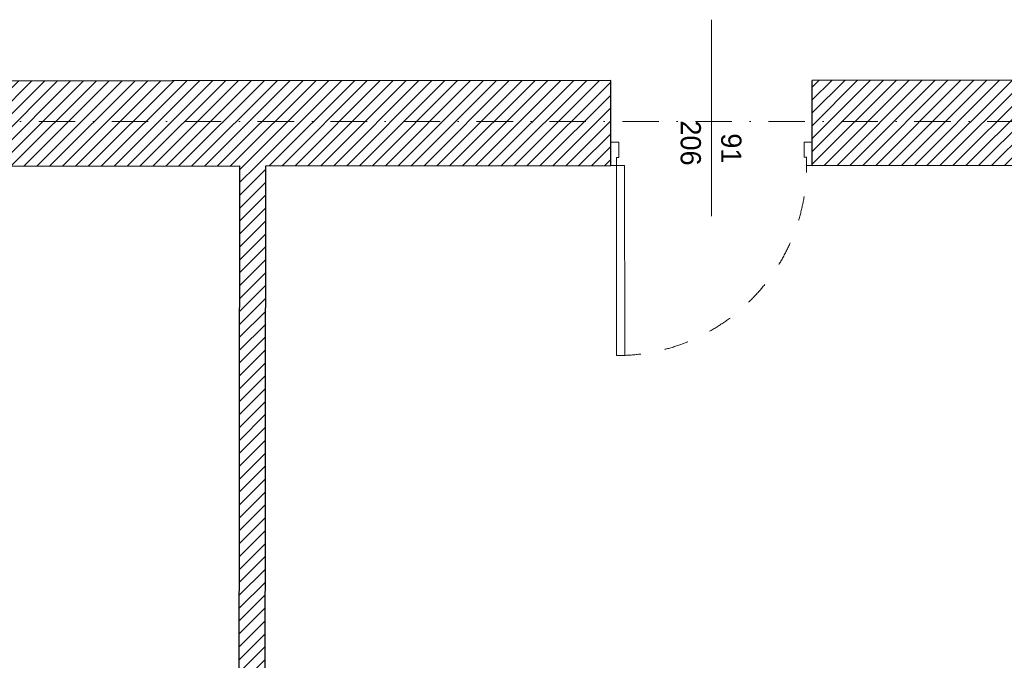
# Model space of a CAD drawing. Header units: millimetres. Extents: x 172139 to 266886, y 98118 to 138225.
# Tile 106 of 123: x 236871 to 241731, y 110545 to 113709. Entities that reach past the tile are written whole.
import ezdxf
from ezdxf.enums import TextEntityAlignment as Align

# ---------------------------------------------------------------- set-up
doc = ezdxf.new("R2010")
doc.units = ezdxf.units.MM
doc.header["$MEASUREMENT"] = 0
doc.linetypes.add('Kropki i Kreski', pattern=[360, 180, -90, 0, -90])
doc.linetypes.add('Przerywana', pattern=[240, 120, -120])
for name, color, linetype in [('Drzwi ArchiCAD', 7, 'Continuous'), ('Konstrukcja - Siatki mod', 7, 'Continuous'), ('KR_INW', 7, 'Continuous'), ('Znaczniki drzwi ArchiCADa', 7, 'Continuous')]:
    doc.layers.add(name, color=color, linetype=linetype)
for name, color, linetype, lineweight in [('Drzwi ArchiCAD_Nr_pióra__1', 7, 'Continuous', 13), ('Drzwi ArchiCAD_Nr_pióra__27', 7, 'Continuous', 25), ('KR_INW_Nr_pióra__101', 252, 'Continuous', 5), ('KR_INW_Nr_pióra__27', 7, 'Continuous', 25), ('Znaczniki drzwi ArchiCADa_Nr_pióra__7', 7, 'Continuous', 13)]:
    doc.layers.add(name, color=color, linetype=linetype, lineweight=lineweight)
doc.layers.add('Konstrukcja - Siatki mod_Nr_pióra__48', color=7, linetype='Continuous', lineweight=15, true_color=0xa80f02)
doc.layers.add('Znaczniki drzwi ArchiCADa_Nr_pióra__20', color=7, linetype='Continuous', lineweight=13, true_color=0xb00000)
doc.styles.add('GENERATED_STYLE_1', font='txt')
pattern_1 = [(45, (0, 0), (-31.819804, 31.819804), [])]

# ---------------------------------------------------------------- blocks, each defined once
blk = doc.blocks.new('Drzwi 19_25')
at = {"layer": 'Drzwi ArchiCAD_Nr_pióra__1', "linetype": 'Continuous'}
for p, q in [((429.3, 0), (429.3, 938.6)), ((429.3, 938.6), (469.3, 938.6)), ((469.3, 938.6), (469.3, 0)), ((-469.3, 0), (-497.3, 0)), ((-497.3, 0), (-497.3, -115)), ((-469.3, -40), (-469.3, 0)), ((469.3, 0), (429.3, 0)), ((497.3, 0), (469.3, 0)), ((469.3, 0), (469.3, -40)), ((497.3, -115), (497.3, 0)), ((-457.3, -40), (-469.3, -40)), ((-457.3, -115), (-457.3, -40)), ((469.3, -40), (457.3, -40)), ((457.3, -40), (457.3, -115)), ((-497.3, -115), (-457.3, -115)), ((457.3, -115), (497.3, -115))]:
    blk.add_line(p, q, dxfattribs=at)
at = {"layer": 'Drzwi ArchiCAD_Nr_pióra__1', "linetype": 'Przerywana'}
blk.add_arc((469.3, 0), 938.6, 90, 180, dxfattribs=at)
at = {"layer": 'Drzwi ArchiCAD_Nr_pióra__27', "linetype": 'Continuous'}
for p, q in [((-497.3, 0), (-497.3, -115)), ((497.3, 0), (497.3, -115))]:
    blk.add_line(p, q, dxfattribs=at)
blk = doc.blocks.new('Znacznik Wym 19')
at = {"layer": 'Znaczniki drzwi ArchiCADa_Nr_pióra__20', "linetype": 'Continuous'}
blk.add_line((0, -670), (0, 300), dxfattribs=at)
at = {"layer": 'Znaczniki drzwi ArchiCADa_Nr_pióra__7', "style": 'GENERATED_STYLE_1'}
for tag, p in [('AC_MarkerText_3', (-182.4, -197.3)), ('AC_MarkerText_2', (17.6, -261.3))]:
    blk.add_attdef(tag, text='', height=100, rotation=270, dxfattribs=at).set_placement(p, align=Align.BOTTOM_LEFT)
blk = doc.blocks.new('Ściana_51', base_point=(233291.1, 113404.4))
at = {"layer": 'KR_INW_Nr_pióra__101', "linetype": 'Continuous'}
h = blk.add_hatch(dxfattribs=at)
h.set_pattern_fill('Cegła_licówka', color=256, style=0, pattern_type=2)
h.set_pattern_definition(pattern_1)
h.paths.add_polyline_path([(239788.3, 113408.7), (233291.1, 113404.4), (233291.4, 112984.4), (239788.6, 112988.7), (239788.6, 113103.7)])
h = blk.add_hatch(dxfattribs=at)
h.set_pattern_fill('Cegła_licówka', color=256, style=0, pattern_type=2)
h.set_pattern_definition(pattern_1)
h.paths.add_polyline_path([(243677.8, 113411.3), (240782.9, 113409.4), (240783.1, 113104.4), (240783.2, 112989.4), (243678.1, 112991.3), (243678, 113106.3)])
at = {"layer": 'KR_INW_Nr_pióra__27', "linetype": 'Continuous'}
for p, q in [((239788.6, 113103.7), (239788.3, 113408.7)), ((240783.1, 113104.4), (240782.9, 113409.4)), ((239788.6, 112988.7), (239788.6, 113103.7)), ((240783.2, 112989.4), (240783.1, 113104.4))]:
    blk.add_line(p, q, dxfattribs=at)
at = {"layer": 'KR_INW_Nr_pióra__27', "linetype": 'Continuous', "flags": 128}
for points in [[(239788.3, 113408.7), (233291.1, 113404.4)], [(243677.8, 113411.3), (240782.9, 113409.4)], [(234510.6, 112985.2), (237956.3, 112987.5)], [(238086.3, 112987.6), (239788.6, 112988.7)], [(240783.2, 112989.4), (243335.3, 112991.1)]]:
    blk.add_lwpolyline(points, dxfattribs=at)
at = {"layer": 'Drzwi ArchiCAD', "linetype": 'Continuous', "zscale": 1000, "rotation": 180.0380409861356}
blk.add_blockref('Drzwi 19_25', (240285.9, 112989.1), dxfattribs=at)
at = {"layer": 'Znaczniki drzwi ArchiCADa', "color": 14, "lineweight": 13, "true_color": 0xb00000}
ref = blk.add_blockref('Znacznik Wym 19', (240285.6, 113409.1), dxfattribs=dict(at, rotation=0.03804098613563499))
ref.add_attrib('AC_MarkerText_2', '91', dxfattribs={"layer": 'Znaczniki drzwi ArchiCADa_Nr_pióra__7', "color": 7, "height": 100, "rotation": 270.038, "style": 'GENERATED_STYLE_1'}).set_placement((240303.5, 113147.7), align=Align.BOTTOM_LEFT)
ref.add_attrib('AC_MarkerText_3', '206', dxfattribs={"layer": 'Znaczniki drzwi ArchiCADa_Nr_pióra__7', "color": 7, "height": 100, "rotation": 270.038, "style": 'GENERATED_STYLE_1'}).set_placement((240103.4, 113211.6), align=Align.BOTTOM_LEFT)
blk = doc.blocks.new('Ściana_78', base_point=(237956.9, 113407.5))
at = {"layer": 'KR_INW_Nr_pióra__101', "linetype": 'Continuous'}
h = blk.add_hatch(dxfattribs=at)
h.set_pattern_fill('Cegła_licówka', color=256, style=0, pattern_type=2)
h.set_pattern_definition(pattern_1)
h.paths.add_polyline_path([(237956.3, 112987.5), (237949.2, 107385.1), (238079.2, 107385.1), (238086.3, 112987.6)])
at = {"layer": 'KR_INW_Nr_pióra__27', "linetype": 'Continuous', "flags": 128}
for points in [[(237956.3, 112987.5), (237949.2, 107385.1)], [(238079.2, 107385.1), (238086.3, 112987.6)]]:
    blk.add_lwpolyline(points, dxfattribs=at)
blk = doc.blocks.new('Standardowy znacznik siatki_10')
at = {"layer": 'Konstrukcja - Siatki mod_Nr_pióra__48', "linetype": 'Kropki i Kreski'}
blk.add_line((1000, 0), (72912, 0), dxfattribs=at)

msp = doc.modelspace()

# ---------------------------------------------------------------- block references
at = {"layer": 'Konstrukcja - Siatki mod', "color": 8, "linetype": 'Continuous', "lineweight": 13, "zscale": 1000}
msp.add_blockref('Standardowy znacznik siatki_10', (177989.3, 113205.9), dxfattribs=at)
at = {"layer": 'KR_INW'}
for name, p in [('Ściana_51', (233291.1, 113404.4)), ('Ściana_78', (237956.9, 113407.5))]:
    msp.add_blockref(name, p, dxfattribs=at)

doc.saveas('drawing.dxf')
